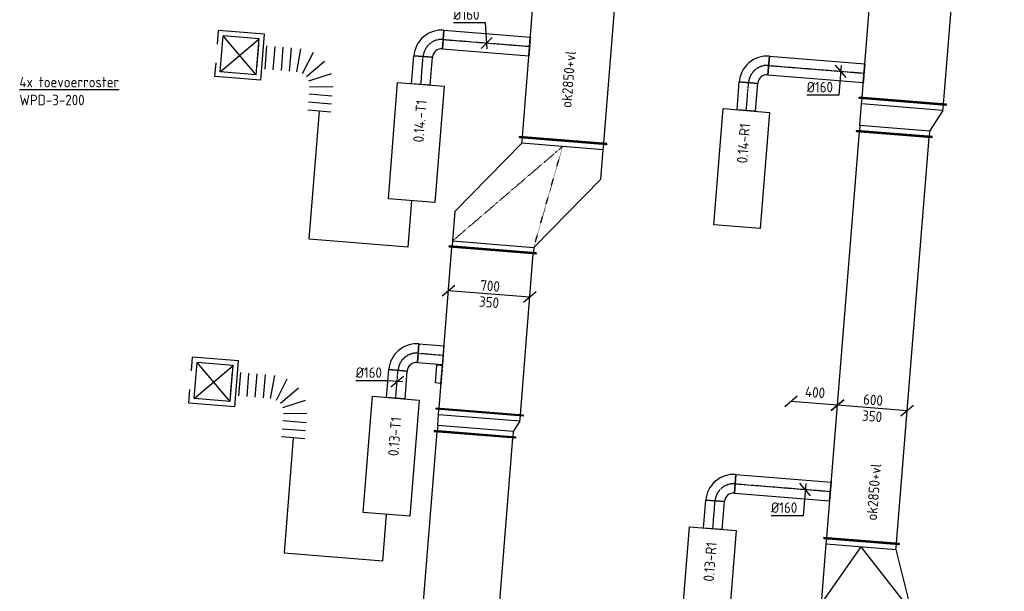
# Model space of a CAD drawing. Header units: millimetres. Extents: x -17664 to 48661, y -98 to 70975.
# Tile 47 of 62: x 167 to 8612, y 48716 to 53620. Entities that reach past the tile are written whole.
import ezdxf

# ---------------------------------------------------------------- set-up
doc = ezdxf.new("R2010")
doc.units = ezdxf.units.MM
for name, pattern in [('2322122', [47, 40, -7]), ('CENTER2', [28.575, 19.05, -3.175, 3.175, -3.175]), ('SMALL_DASH', [1.5, 0.5, -1])]:
    doc.linetypes.add(name, pattern=pattern)
for name, color, linetype in [('BL$2----', 7, 'Continuous'), ('WL521---', 4, '2322122'), ('WL570---_APP', 2, 'Continuous'), ('WL570---_RETOUR_D', 4, 'Continuous'), ('WL570---_RETOUR_HL', 1, 'CENTER2'), ('WL570---_TOEVOER_D', 3, 'Continuous'), ('WL570---_TOEVOER_HL', 1, 'CENTER2'), ('WL570---_TOEVOER_RST', 3, 'Continuous'), ('WL570---_TOEVOER_RST_HL', 1, 'CENTER2'), ('WM570---', 1, 'Continuous'), ('WM570---_RETOUR', 1, 'Continuous'), ('WM570---_TOEVOER', 1, 'Continuous')]:
    doc.layers.add(name, color=color, linetype=linetype)
doc.styles.add('STABICAD-018', font='ISOCP.SHX', dxfattribs={"height": 90})
doc.styles.add('STABICAD-025', font='ISOCP.SHX', dxfattribs={"height": 125})
doc.dimstyles.new('STABICAD', dxfattribs={"dimscale": 50, "dimtxt": 90, "dimasz": 2, "dimexe": 0, "dimexo": 0, "dimgap": 1.5, "dimtad": 0, "dimdec": 0, "dimzin": 0, "dimdsep": 46, "dimtxsty": 'STABICAD-018', "dimblk1": 'OBLIQUE', "dimblk2": 'OBLIQUE', "dimsah": 1, "dimcen": -3, "dimadec": 0, "dimazin": 0, "dimtfac": 1, "dimtdec": 0, "dimtofl": 0, "dimtmove": 2, "dimatfit": 3, "dimfxl": 1, "dimtvp": 1.055556, "dimtolj": 1, "dimtzin": 0, "dimarcsym": 0})

# ---------------------------------------------------------------- blocks, each defined once
blk = doc.blocks.new('*U820')
at = {"color": 0, "linetype": 'Continuous'}
for p, q in [((0, 350, -2975), (5, 350, -2975)), ((0, -350, -2975), (0, 350, -2975)), ((5, -350, -2975), (5, 350, -2975)), ((3544.5, 350, -2975), (3539.5, 350, -2975)), ((3539.5, -350, -2975), (3539.5, 350, -2975)), ((3544.5, -350, -2975), (3544.5, 350, -2975)), ((5, 325, -2975), (3539.5, 325, -2975)), ((5, -325, -2975), (3539.5, -325, -2975)), ((0, -350, -2975), (5, -350, -2975)), ((3544.5, -350, -2975), (3539.5, -350, -2975))]:
    blk.add_line(p, q, dxfattribs=at)
at = {"layer": 'WM570---', "color": 2, "style": 'STABICAD-018'}
for tag, p in [('SECTIONCODE', (3680.8, 47045.9, 2975)), ('POSITIONCODE', (3680.8, 47045.9, 2975)), ('CODE', (3789.9, 46528.6, 2975))]:
    blk.add_attdef(tag, p, '', height=1.8, dxfattribs=at)
blk = doc.blocks.new('*U818')
at = {"color": 0, "linetype": 'Continuous'}
for p, q in [((-50, 350, -2975), (-45, 350, -2975)), ((-50, -350, -2975), (-50, 350, -2975)), ((-45, -350, -2975), (-45, 350, -2975)), ((143.3, 350, -2975), (138.3, 350, -2975)), ((138.3, -400, -2975), (138.3, 350, -2975)), ((143.3, -400, -2975), (143.3, 350, -2975)), ((0, 325, -2975), (-45, 325, -2975)), ((0, 325, -2975), (93.3, 325, -2975)), ((0, -325, -2975), (0, 325, -2975)), ((93.3, 325, -2975), (138.3, 325, -2975)), ((93.3, -375, -2975), (93.3, 325, -2975)), ((0, -325, -2975), (-45, -325, -2975)), ((93.3, -375, -2975), (0, -325, -2975)), ((-50, -350, -2975), (-45, -350, -2975)), ((93.3, -375, -2975), (138.3, -375, -2975)), ((143.3, -400, -2975), (138.3, -400, -2975))]:
    blk.add_line(p, q, dxfattribs=at)
at = {"layer": 'WM570---', "color": 2, "style": 'STABICAD-018'}
for tag, p in [('CODE', (4076.6, 50211.7, 2975)), ('SECTIONCODE', (4076.6, 50111.7, 2975)), ('POSITIONCODE', (4076.6, 50111.7, 2975))]:
    blk.add_attdef(tag, p, '', height=1.8, dxfattribs=at)
blk = doc.blocks.new('*U817')
at = {"color": 0, "linetype": 'Continuous'}
for p, q in [((0, 375, -2975), (5, 375, -2975)), ((0, -375, -2975), (0, 375, -2975)), ((5, -375, -2975), (5, 375, -2975)), ((5, 350, -2975), (1390.8, 350, -2975)), ((1395.8, 375, -2975), (1390.8, 375, -2975)), ((1390.8, -375, -2975), (1390.8, 375, -2975)), ((1395.8, -375, -2975), (1395.8, 375, -2975)), ((0, -375, -2975), (5, -375, -2975)), ((5, -350, -2975), (1390.8, -350, -2975)), ((1395.8, -375, -2975), (1390.8, -375, -2975))]:
    blk.add_line(p, q, dxfattribs=at)
at = {"layer": 'WM570---', "color": 2, "style": 'STABICAD-018'}
for tag in ['SECTIONCODE', 'CODE', 'POSITIONCODE']:
    blk.add_attdef(tag, (4112.9, 50252.6, 2975), '', height=1.8, dxfattribs=at)
blk = doc.blocks.new('*U825')
at = {"color": 0, "linetype": 'Continuous'}
for p, q in [((0, 375, -3025), (5, 375, -3025)), ((0, -375, -3025), (0, 375, -3025)), ((5, -375, -3025), (5, 375, -3025)), ((5, 350, -3025), (7436.6, 350, -3025)), ((7441.6, 375, -3025), (7436.6, 375, -3025)), ((7436.6, -375, -3025), (7436.6, 375, -3025)), ((7441.6, -375, -3025), (7441.6, 375, -3025)), ((0, -375, -3025), (5, -375, -3025)), ((5, -350, -3025), (7436.6, -350, -3025)), ((7441.6, -375, -3025), (7436.6, -375, -3025))]:
    blk.add_line(p, q, dxfattribs=at)
at = {"layer": 'WM570---', "color": 2, "style": 'STABICAD-018'}
for tag, p in [('POSITIONCODE', (4706.5, 52944.4, 3025)), ('CODE', (4827.9, 52581.9, 3025)), ('SECTIONCODE', (4827.9, 52581.9, 3025))]:
    blk.add_attdef(tag, p, '', height=1.8, dxfattribs=at)
blk = doc.blocks.new('*U812')
at = {"color": 0, "linetype": 'Continuous'}
for p, q in [((-295.1, 73.8, -2975), (-402.7, -17.9, -2975)), ((348.9, -27.9, -2975), (-348.9, 27.9, -2975)), ((402.7, 17.9, -2975), (295.1, -73.8, -2975))]:
    blk.add_line(p, q, dxfattribs=at)
at = {"color": 0, "linetype": 'Continuous', "style": 'STABICAD-018'}
for s, p in [('700', (-78.8, 31.4, -2975)), ('350', (-89.9, -108.2, -2975))]:
    blk.add_text(s, height=90, rotation=355.42527, dxfattribs=at).set_placement(p)
at = {"layer": 'WM570---', "color": 2, "style": 'STABICAD-018'}
blk.add_attdef('CODE', (4194, 51266.2, 2975), '', height=1.8, dxfattribs=at)
blk = doc.blocks.new('*U754')
at = {"color": 0, "linetype": 'Continuous'}
for p, q in [((-80, 160, -2975), (80, 160, -2975)), ((-160, -80, -2975), (-160, 80, -2975))]:
    blk.add_line(p, q, dxfattribs=at)
for radius, end in [(80, 360), (240, 0)]:
    blk.add_arc((-160, 160, -2975), radius, 270, end, dxfattribs=at)
at = {"layer": 'WL570---_TOEVOER_HL', "linetype": 'CENTER2'}
blk.add_arc((-160, 160, -2975), 160, 270, 0, dxfattribs=at)
at = {"layer": 'WL521---', "color": 2, "style": 'STABICAD-018'}
for tag in ['SECTIONCODE', 'CODE', 'POSITIONCODE']:
    blk.add_attdef(tag, (3411.7, 50605.5, 2975), '', height=1.8, dxfattribs=at)
blk = doc.blocks.new('*U755')
at = {"color": 0, "linetype": 'Continuous'}
for p, q in [((0, 80, -2975), (216.1, 80, -2975)), ((0, -80, -2975), (0, 80, -2975)), ((216.1, 80, -2975), (216.1, -80, -2975)), ((0, -80, -2975), (216.1, -80, -2975))]:
    blk.add_line(p, q, dxfattribs=at)
at = {"layer": 'WL570---_TOEVOER_HL', "linetype": 'CENTER2'}
blk.add_line((0, 0, -2975), (216.1, 0, -2975), dxfattribs=at)
at = {"layer": 'WL521---', "color": 2, "style": 'STABICAD-018'}
for tag in ['CODE', 'SECTIONCODE', 'POSITIONCODE']:
    blk.add_attdef(tag, (3571.2, 50592.8, 2975), '', height=1.8, dxfattribs=at)
blk = doc.blocks.new('*U819')
at = {"color": 2, "linetype": 'SMALL_DASH'}
for p, q in [((0, 95, -2975), (0, -95, -2975)), ((0, -80, -2975), (0, 80, -2975))]:
    blk.add_line(p, q, dxfattribs=at)
at = {"color": 0, "linetype": 'Continuous'}
for p, q in [((0, 80, -2975), (1, 80, -2975)), ((1, 80, -2975), (1, -80, -2975)), ((1, 76, -2975), (47.7, 76, -2975)), ((47.7, 76, -2975), (47.7, -76, -2975)), ((0, -80, -2975), (1, -80, -2975)), ((1, -76, -2975), (47.7, -76, -2975))]:
    blk.add_line(p, q, dxfattribs=at)
at = {"layer": 'WL570---_TOEVOER_HL', "linetype": 'CENTER2'}
blk.add_line((0, 0, -2975), (1, 0, -2975), dxfattribs=at)
at = {"layer": 'WM570---', "color": 2, "style": 'STABICAD-018'}
for tag in ['SECTIONCODE', 'CODE', 'POSITIONCODE']:
    blk.add_attdef(tag, (3787.6, 50575.4, 2975), '', height=1.8, dxfattribs=at)
blk = doc.blocks.new('*U757')
at = {"color": 0, "linetype": 'Continuous'}
for p, q in [((0, 80, -2975), (240, 80, -2975)), ((0, -80, -2975), (0, 80, -2975)), ((240, 80, -2975), (240, -80, -2975)), ((0, -80, -2975), (240, -80, -2975))]:
    blk.add_line(p, q, dxfattribs=at)
at = {"layer": 'WL570---_TOEVOER_HL', "linetype": 'CENTER2'}
blk.add_line((0, 0, -2975), (240, 0, -2975), dxfattribs=at)
at = {"layer": 'WL521---', "color": 2, "style": 'STABICAD-018'}
for tag, p in [('POSITIONCODE', (3251.3, 50481, 2975)), ('CODE', (3393.1, 50372.7, 2975)), ('SECTIONCODE', (3393.1, 50372.7, 2975))]:
    blk.add_attdef(tag, p, '', height=1.8, dxfattribs=at)
blk = doc.blocks.new('*U758')
at = {"color": 0, "linetype": 'Continuous'}
for p, q in [((-79.7, 6.4, -2975), (-354.8, 6.4, -2975)), ((49.8, -4, -2975), (-79.7, 6.4, -2975)), ((-53.8, -45.9, -2975), (53.8, 45.9, -2975))]:
    blk.add_line(p, q, dxfattribs=at)
at = {"color": 0, "linetype": 'Continuous', "style": 'STABICAD-018'}
blk.add_text('%%c160', height=90, dxfattribs=at).set_placement((-354.8, 31.4, -2975))
at = {"layer": 'WL521---', "color": 2, "style": 'STABICAD-018'}
blk.add_attdef('CODE', (3404.5, 50515.5, 2975), '', height=1.8, dxfattribs=at)
blk = doc.blocks.new('*U809')
at = {"color": 0, "linetype": 'Continuous'}
for p, q in [((-80, 160, -2975), (80, 160, -2975)), ((-160, -80, -2975), (-160, 80, -2975))]:
    blk.add_line(p, q, dxfattribs=at)
for radius, end in [(80, 360), (240, 0)]:
    blk.add_arc((-160, 160, -2975), radius, 270, end, dxfattribs=at)
at = {"layer": 'WL570---_TOEVOER_HL', "linetype": 'CENTER2'}
blk.add_arc((-160, 160, -2975), 160, 270, 0, dxfattribs=at)
at = {"layer": 'WM570---', "color": 2, "style": 'STABICAD-018'}
for tag in ['SECTIONCODE', 'CODE', 'POSITIONCODE']:
    blk.add_attdef(tag, (3640.3, 53462.8, 2975), '', height=1.8, dxfattribs=at)
blk = doc.blocks.new('*U808')
at = {"color": 0, "linetype": 'Continuous'}
for p, q in [((0, 80, -2975), (240, 80, -2975)), ((0, -80, -2975), (0, 80, -2975)), ((240, 80, -2975), (240, -80, -2975)), ((0, -80, -2975), (240, -80, -2975))]:
    blk.add_line(p, q, dxfattribs=at)
at = {"layer": 'WL570---_TOEVOER_HL', "linetype": 'CENTER2'}
blk.add_line((0, 0, -2975), (240, 0, -2975), dxfattribs=at)
at = {"layer": 'WM570---', "color": 2, "style": 'STABICAD-018'}
for tag, p in [('POSITIONCODE', (3466.6, 53172.4, 2975)), ('SECTIONCODE', (3608.4, 53064.1, 2975)), ('CODE', (3608.4, 53064.1, 2975))]:
    blk.add_attdef(tag, p, '', height=1.8, dxfattribs=at)
blk = doc.blocks.new('*U810')
at = {"color": 0, "linetype": 'Continuous'}
for p, q in [((0, 80, -2975), (743.1, 80, -2975)), ((0, -80, -2975), (0, 80, -2975)), ((743.1, 80, -2975), (743.1, -80, -2975)), ((0, -80, -2975), (743.1, -80, -2975))]:
    blk.add_line(p, q, dxfattribs=at)
at = {"layer": 'WL570---_TOEVOER_HL', "linetype": 'CENTER2'}
blk.add_line((0, 0, -2975), (743.1, 0, -2975), dxfattribs=at)
at = {"layer": 'WM570---', "color": 2, "style": 'STABICAD-018'}
for tag in ['SECTIONCODE', 'CODE', 'POSITIONCODE']:
    blk.add_attdef(tag, (3799.8, 53450, 2975), '', height=1.8, dxfattribs=at)
blk = doc.blocks.new('*U811')
at = {"color": 2, "linetype": 'SMALL_DASH'}
for p, q in [((0, 95, -2975), (0, -95, -2975)), ((0, -80, -2975), (0, 80, -2975))]:
    blk.add_line(p, q, dxfattribs=at)
at = {"color": 0, "linetype": 'Continuous'}
for p, q in [((0, 80, -2975), (1, 80, -2975)), ((1, 80, -2975), (1, -80, -2975)), ((0, -80, -2975), (1, -80, -2975))]:
    blk.add_line(p, q, dxfattribs=at)
at = {"layer": 'WL570---_TOEVOER_HL', "linetype": 'CENTER2'}
blk.add_line((0, 0, -2975), (1, 0, -2975), dxfattribs=at)
at = {"layer": 'WM570---', "color": 2, "style": 'STABICAD-018'}
for tag in ['SECTIONCODE', 'CODE', 'POSITIONCODE']:
    blk.add_attdef(tag, (4541.5, 53390.7, 2975), '', height=1.8, dxfattribs=at)
blk = doc.blocks.new('*U816')
at = {"color": 0, "linetype": 'Continuous'}
for p, q in [((-11.7, 173.1, -2975), (-286.8, 173.1, -2975)), ((3.4, -50.4, -2975), (-11.7, 173.1, -2975)), ((-47, -46.4, -2975), (47, 46.4, -2975))]:
    blk.add_line(p, q, dxfattribs=at)
at = {"color": 0, "linetype": 'Continuous', "style": 'STABICAD-018'}
blk.add_text('%%c160', height=90, dxfattribs=at).set_placement((-286.8, 198.1, -2975))
at = {"layer": 'WM570---', "color": 2, "style": 'STABICAD-018'}
blk.add_attdef('CODE', (4173.6, 53420.1, 2975), '', height=1.8, dxfattribs=at)
blk = doc.blocks.new('*U1108')
at = {"color": 0, "linetype": 'Continuous'}
for p, q in [((0, 325, -3025), (5, 325, -3025)), ((0, -325, -3025), (0, 325, -3025)), ((5, -325, -3025), (5, 325, -3025)), ((5, 300, -3025), (3496.6, 300, -3025)), ((3501.6, 325, -3025), (3496.6, 325, -3025)), ((3496.6, -325, -3025), (3496.6, 325, -3025)), ((3501.6, -325, -3025), (3501.6, 325, -3025)), ((0, -325, -3025), (5, -325, -3025)), ((5, -300, -3025), (3496.6, -300, -3025)), ((3501.6, -325, -3025), (3496.6, -325, -3025))]:
    blk.add_line(p, q, dxfattribs=at)
at = {"layer": 'BL$2----', "color": 2, "style": 'STABICAD-018'}
for tag, p in [('SECTIONCODE', (7275, 49609.9, 3025)), ('POSITIONCODE', (7275, 49609.9, 3025)), ('CODE', (7388.4, 49147.4, 3025))]:
    blk.add_attdef(tag, p, '', height=1.8, dxfattribs=at)
blk = doc.blocks.new('*U828')
at = {"color": 0, "linetype": 'Continuous'}
for p, q in [((50, 300, -3025), (563.4, 470.8, -3025)), ((563.4, 470.8, 75), (50, 0, 175)), ((563.4, 470.8, -3025), (608.4, 470.8, -3025)), ((563.4, -299.2, -3025), (563.4, 470.8, -3025)), ((613.4, 495.8, -3025), (608.4, 495.8, -3025)), ((608.4, -324.2, -3025), (608.4, 495.8, -3025)), ((613.4, -324.2, -3025), (613.4, 495.8, -3025)), ((0, 325, -3025), (5, 325, -3025)), ((0, -325, -3025), (0, 325, -3025)), ((5, -325, -3025), (5, 325, -3025)), ((50, 300, -3025), (5, 300, -3025)), ((50, -300, -3025), (50, 300, -3025)), ((563.4, -299.2, 75), (50, 0, 175)), ((0, -325, -3025), (5, -325, -3025)), ((50, -300, -3025), (5, -300, -3025)), ((563.4, -299.2, -3025), (50, -300, -3025)), ((563.4, -299.2, -3025), (608.4, -299.2, -3025)), ((613.4, -324.2, -3025), (608.4, -324.2, -3025))]:
    blk.add_line(p, q, dxfattribs=at)
at = {"layer": 'WM570---', "color": 2, "style": 'STABICAD-018'}
for tag in ['CODE', 'SECTIONCODE', 'POSITIONCODE']:
    blk.add_attdef(tag, (7388.4, 49147.4, 3025), '', height=1.8, dxfattribs=at)
blk = doc.blocks.new('*U1119')
at = {"color": 0, "linetype": 'Continuous'}
for p, q in [((-245.2, 69.8, -3025), (-352.9, -21.8, -3025)), ((299, -24, -3025), (-299, 24, -3025)), ((352.9, 21.8, -3025), (245.2, -69.8, -3025))]:
    blk.add_line(p, q, dxfattribs=at)
at = {"color": 0, "linetype": 'Continuous', "style": 'STABICAD-018'}
for s, p in [('600', (-81.5, 31.6, -3025)), ('350', (-90, -108.2, -3025))]:
    blk.add_text(s, height=90, rotation=355.41265, dxfattribs=at).set_placement(p)
at = {"layer": 'BL$2----', "color": 2, "style": 'STABICAD-018'}
blk.add_attdef('CODE', (7479.9, 50287.9, 3025), '', height=1.8, dxfattribs=at)
blk = doc.blocks.new('*U803')
at = {"color": 0, "linetype": 'Continuous'}
for p, q in [((0, 80, -3000), (240, 80, -3000)), ((0, -80, -3000), (0, 80, -3000)), ((240, 80, -3000), (240, -80, -3000)), ((0, -80, -3000), (240, -80, -3000))]:
    blk.add_line(p, q, dxfattribs=at)
at = {"layer": 'WL570---_RETOUR_HL', "linetype": 'CENTER2'}
blk.add_line((0, 0, -3000), (240, 0, -3000), dxfattribs=at)
at = {"layer": 'WM570---', "color": 2, "style": 'STABICAD-018'}
for tag in ['CODE', 'SECTIONCODE', 'POSITIONCODE']:
    blk.add_attdef(tag, (6112.4, 49252.2, 3000), '', height=1.8, dxfattribs=at)
blk = doc.blocks.new('*U806')
at = {"color": 0, "linetype": 'Continuous'}
for p, q in [((-160, -80, -3000), (-160, 80, -3000)), ((80, -160, -3000), (-80, -160, -3000))]:
    blk.add_line(p, q, dxfattribs=at)
for radius, start in [(240, 360), (80, 0)]:
    blk.add_arc((-160, -160, -3000), radius, start, 90, dxfattribs=at)
at = {"layer": 'WL570---_RETOUR_HL', "linetype": 'CENTER2'}
blk.add_arc((-160, -160, -3000), 160, 0, 90, dxfattribs=at)
at = {"layer": 'WM570---', "color": 2, "style": 'STABICAD-018'}
for tag in ['CODE', 'SECTIONCODE', 'POSITIONCODE']:
    blk.add_attdef(tag, (6144.3, 49650.9, 3000), '', height=1.8, dxfattribs=at)
blk = doc.blocks.new('*U832')
at = {"color": 0, "linetype": 'Continuous'}
for p, q in [((0, 80, -3000), (819.4, 80, -3000)), ((0, -80, -3000), (0, 80, -3000)), ((819.4, 80, -3000), (819.4, -80, -3000)), ((0, -80, -3000), (819.4, -80, -3000))]:
    blk.add_line(p, q, dxfattribs=at)
at = {"layer": 'WL570---_RETOUR_HL', "linetype": 'CENTER2'}
blk.add_line((0, 0, -3000), (819.4, 0, -3000), dxfattribs=at)
at = {"layer": 'WM570---', "color": 2, "style": 'STABICAD-018'}
for tag in ['CODE', 'SECTIONCODE', 'POSITIONCODE']:
    blk.add_attdef(tag, (6303.8, 49638.2, 3000), '', height=1.8, dxfattribs=at)
blk = doc.blocks.new('*U829')
at = {"color": 2, "linetype": 'SMALL_DASH'}
for p, q in [((0, 95, -3000), (0, -95, -3000)), ((0, -80, -3000), (0, 80, -3000))]:
    blk.add_line(p, q, dxfattribs=at)
at = {"color": 0, "linetype": 'Continuous'}
for p, q in [((0, 80, -3000), (1, 80, -3000)), ((1, 80, -3000), (1, -80, -3000)), ((0, -80, -3000), (1, -80, -3000)), ((1, -76, -3000), (1, -76, -3000))]:
    blk.add_line(p, q, dxfattribs=at)
at = {"layer": 'WL570---_RETOUR_HL', "linetype": 'CENTER2'}
blk.add_line((0, 0, -3000), (1, 0, -3000), dxfattribs=at)
at = {"layer": 'WM570---', "color": 2, "style": 'STABICAD-018'}
for tag in ['CODE', 'SECTIONCODE', 'POSITIONCODE']:
    blk.add_attdef(tag, (7121.5, 49572.7, 3000), '', height=1.8, dxfattribs=at)
blk = doc.blocks.new('*U827')
at = {"color": 0, "linetype": 'Continuous'}
for p, q in [((45.9, -53.8, -3000), (-45.9, 53.8, -3000)), ((4, 49.8, -3000), (-18.1, -226.4, -3000)), ((-18.1, -226.4, -3000), (-293.2, -226.4, -3000))]:
    blk.add_line(p, q, dxfattribs=at)
at = {"color": 0, "linetype": 'Continuous', "style": 'STABICAD-018'}
blk.add_text('%%c160', height=90, dxfattribs=at).set_placement((-293.2, -201.4, -3000))
at = {"layer": 'WM570---', "color": 2, "style": 'STABICAD-018'}
blk.add_attdef('CODE', (6905.3, 49590, 3000), '', height=1.8, dxfattribs=at)
blk = doc.blocks.new('_Oblique')
at = {"color": 0, "linetype": 'ByBlock', "lineweight": -2}
blk.add_line((-0.5, -0.5), (0.5, 0.5), dxfattribs=at)
blk = doc.blocks.new('*D800')
at = {"layer": 'Defpoints', "color": 0, "transparency": 16777216}
for p in [(6783.1, 50343.8), (6783.1, 50343.8), (7180.8, 50311.9)]:
    blk.add_point(p, dxfattribs=at)
at = {"layer": 'WM570---', "color": 0, "lineweight": -2, "transparency": 16777216}
blk.add_line((7180.8, 50311.9), (6783.1, 50343.8), dxfattribs=at)
at = {"layer": 'WM570---', "color": 0, "lineweight": -2, "transparency": 16777216, "xscale": 100, "yscale": 100, "zscale": 100}
for p, rotation in [((6783.1, 50343.8), 175.4126458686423), ((7180.8, 50311.9), 355.4126458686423)]:
    blk.add_blockref('_Oblique', p, dxfattribs=dict(at, rotation=rotation))
at = {"layer": 'WM570---', "color": 0, "transparency": 16777216, "insert": (6989.6, 50422.5), "char_height": 90, "attachment_point": 5, "rotation": 355.41265, "style": 'STABICAD-018'}
blk.add_mtext('\\A1;400', dxfattribs=at)
blk = doc.blocks.new('*U1104')
at = {"color": 0, "linetype": 'Continuous'}
for p, q in [((-50, 325, -3025), (-45, 325, -3025)), ((-50, -325, -3025), (-50, 325, -3025)), ((-45, -325, -3025), (-45, 325, -3025)), ((0, 300, -3025), (-45, 300, -3025)), ((0, 300, -3025), (186.6, 300, -3025)), ((0, -300, -3025), (0, 300, -3025)), ((186.6, 300, -3025), (231.6, 300, -3025)), ((186.6, -400, -3025), (186.6, 300, -3025)), ((236.6, 325, -3025), (231.6, 325, -3025)), ((231.6, -425, -3025), (231.6, 325, -3025)), ((236.6, -425, -3025), (236.6, 325, -3025)), ((-50, -325, -3025), (-45, -325, -3025)), ((0, -300, -3025), (-45, -300, -3025)), ((186.6, -400, -3025), (0, -300, -3025)), ((186.6, -400, -3025), (231.6, -400, -3025)), ((236.6, -425, -3025), (231.6, -425, -3025))]:
    blk.add_line(p, q, dxfattribs=at)
at = {"layer": 'BL$2----', "color": 2, "style": 'STABICAD-018'}
for tag, p in [('CODE', (7672.5, 52787.6, 3025)), ('SECTIONCODE', (7672.5, 52687.6, 3025)), ('POSITIONCODE', (7672.5, 52687.6, 3025))]:
    blk.add_attdef(tag, p, '', height=1.8, dxfattribs=at)
blk = doc.blocks.new('*U1107')
at = {"color": 0, "linetype": 'Continuous'}
for p, q in [((0, 375, -3025), (5, 375, -3025)), ((0, -375, -3025), (0, 375, -3025)), ((5, -375, -3025), (5, 375, -3025)), ((5, 350, -3025), (6214.1, 350, -3025)), ((6219.1, 375, -3025), (6214.1, 375, -3025)), ((6214.1, -375, -3025), (6214.1, 375, -3025)), ((6219.1, -375, -3025), (6219.1, 375, -3025)), ((0, -375, -3025), (5, -375, -3025)), ((5, -350, -3025), (6214.1, -350, -3025)), ((6219.1, -375, -3025), (6214.1, -375, -3025))]:
    blk.add_line(p, q, dxfattribs=at)
at = {"layer": 'BL$2----', "color": 2, "style": 'STABICAD-018'}
for tag in ['SECTIONCODE', 'CODE', 'POSITIONCODE']:
    blk.add_attdef(tag, (7741.2, 52919.4, 3025), '', height=1.8, dxfattribs=at)
blk = doc.blocks.new('*U833')
at = {"color": 0, "linetype": 'Continuous'}
for p, q in [((0, 80, -3000), (240, 80, -3000)), ((0, -80, -3000), (0, 80, -3000)), ((240, 80, -3000), (240, -80, -3000)), ((0, -80, -3000), (240, -80, -3000))]:
    blk.add_line(p, q, dxfattribs=at)
at = {"layer": 'WL570---_RETOUR_HL', "linetype": 'CENTER2'}
blk.add_line((0, 0, -3000), (240, 0, -3000), dxfattribs=at)
at = {"layer": 'WM570---', "color": 2, "style": 'STABICAD-018'}
for tag in ['CODE', 'SECTIONCODE', 'POSITIONCODE']:
    blk.add_attdef(tag, (6399.5, 52840.7, 3000), '', height=1.8, dxfattribs=at)
blk = doc.blocks.new('*U830')
at = {"color": 0, "linetype": 'Continuous'}
for p, q in [((-160, -80, -3000), (-160, 80, -3000)), ((80, -160, -3000), (-80, -160, -3000))]:
    blk.add_line(p, q, dxfattribs=at)
for radius, start in [(240, 360), (80, 0)]:
    blk.add_arc((-160, -160, -3000), radius, start, 90, dxfattribs=at)
at = {"layer": 'WL570---_RETOUR_HL', "linetype": 'CENTER2'}
blk.add_arc((-160, -160, -3000), 160, 0, 90, dxfattribs=at)
at = {"layer": 'WM570---', "color": 2, "style": 'STABICAD-018'}
for tag in ['SECTIONCODE', 'CODE', 'POSITIONCODE']:
    blk.add_attdef(tag, (6431.4, 53239.5, 3000), '', height=1.8, dxfattribs=at)
blk = doc.blocks.new('*U1109')
at = {"color": 0, "linetype": 'Continuous'}
for p, q in [((0, 80, -3000), (820.2, 80, -3000)), ((0, -80, -3000), (0, 80, -3000)), ((820.2, 80, -3000), (820.2, -80, -3000)), ((0, -80, -3000), (820.2, -80, -3000))]:
    blk.add_line(p, q, dxfattribs=at)
at = {"layer": 'WL570---_RETOUR_HL', "linetype": 'CENTER2'}
blk.add_line((0, 0, -3000), (820.2, 0, -3000), dxfattribs=at)
at = {"layer": 'BL$2----', "color": 2, "style": 'STABICAD-018'}
for tag in ['CODE', 'SECTIONCODE', 'POSITIONCODE']:
    blk.add_attdef(tag, (6590.9, 53226.7, 3000), '', height=1.8, dxfattribs=at)
blk = doc.blocks.new('*U1105')
at = {"color": 2, "linetype": 'SMALL_DASH'}
for p, q in [((0, 95, -3000), (0, -95, -3000)), ((0, -80, -3000), (0, 80, -3000))]:
    blk.add_line(p, q, dxfattribs=at)
at = {"color": 0, "linetype": 'Continuous'}
for p, q in [((0, 80, -3000), (1, 80, -3000)), ((1, 80, -3000), (1, -80, -3000)), ((0, -80, -3000), (1, -80, -3000)), ((1, -76, -3000), (1, -76, -3000))]:
    blk.add_line(p, q, dxfattribs=at)
at = {"layer": 'WL570---_RETOUR_HL', "linetype": 'CENTER2'}
blk.add_line((0, 0, -3000), (1, 0, -3000), dxfattribs=at)
at = {"layer": 'BL$2----', "color": 2, "style": 'STABICAD-018'}
for tag in ['CODE', 'SECTIONCODE', 'POSITIONCODE']:
    blk.add_attdef(tag, (7409.5, 53161.2, 3000), '', height=1.8, dxfattribs=at)
blk = doc.blocks.new('*U1120')
at = {"color": 0, "linetype": 'Continuous'}
for p, q in [((45.9, -53.8, -3000), (-45.9, 53.8, -3000)), ((4, 49.8, -3000), (-16.5, -206, -3000)), ((-16.5, -206, -3000), (-291.6, -206, -3000))]:
    blk.add_line(p, q, dxfattribs=at)
at = {"color": 0, "linetype": 'Continuous', "style": 'STABICAD-018'}
blk.add_text('%%c160', height=90, dxfattribs=at).set_placement((-291.6, -181, -3000))
at = {"layer": 'BL$2----', "color": 2, "style": 'STABICAD-018'}
blk.add_attdef('CODE', (7210, 53177.2, 3000), '', height=1.8, dxfattribs=at)
blk = doc.blocks.new('*U826')
at = {"color": 0, "linetype": 'Continuous'}
for p, q in [((0, 375, -2975), (5, 375, -2975)), ((0, -375, -2975), (0, 375, -2975)), ((5, -375, -2975), (5, 375, -2975)), ((50, 350, -2975), (5, 350, -2975)), ((304.6, 350, -2975), (50, 350, -2975)), ((50, 350, -2975), (50, -350, -2975)), ((304.6, 350, -2975), (933.1, -177, -2975)), ((983.1, -152, -2975), (978.1, -152, -2975)), ((978.1, -902, -2975), (978.1, -152, -2975)), ((983.1, -902, -2975), (983.1, -152, -2975)), ((933.1, -177, -2975), (978.1, -177, -2975)), ((933.1, -877, -2975), (933.1, -177, -2975)), ((0, -375, -2975), (5, -375, -2975)), ((50, -350, -2975), (5, -350, -2975)), ((678.5, -877, -2975), (50, -350, -2975)), ((678.5, -877, -2975), (933.1, -877, -2975)), ((933.1, -877, -2975), (978.1, -877, -2975)), ((983.1, -902, -2975), (978.1, -902, -2975))]:
    blk.add_line(p, q, dxfattribs=at)
at = {"color": 2, "linetype": 'SMALL_DASH'}
for p in [(50, 350, -175), (50, -350, -175)]:
    blk.add_line(p, (933.1, -527, -125), dxfattribs=at)
at = {"layer": 'WM570---', "color": 2, "style": 'STABICAD-018'}
for tag in ['CODE', 'SECTIONCODE', 'POSITIONCODE']:
    blk.add_attdef(tag, (4224.2, 51643.9, 2975), '', height=1.8, dxfattribs=at)
blk = doc.blocks.new('*U1237')
at = {"color": 0, "linetype": 'Continuous'}
for p, q in [((197.5, 197.5, -2700), (-197.5, 197.5, -2700)), ((-197.5, 80, -2700), (-197.5, 197.5, -2700)), ((197.5, -197.5, -2700), (197.5, 197.5, -2700)), ((155, 155, -2700), (-155, 155, -2700)), ((-155, -155, -2700), (-155, 155, -2700)), ((155, -155, -2700), (-155, 155, -2700)), ((-155, -155, -2700), (155, 155, -2700)), ((155, -155, -2700), (155, 155, -2700)), ((-197.5, -197.5, -2700), (-197.5, -80, -2700)), ((155, -155, -2700), (-155, -155, -2700)), ((197.5, -197.5, -2700), (-197.5, -197.5, -2700))]:
    blk.add_line(p, q, dxfattribs=at)
at = {"layer": 'WL570---_TOEVOER_RST_HL', "linetype": 'CENTER2'}
blk.add_circle((0, 0, -2700), 0.0125, dxfattribs=at)
at = {"layer": 'WM570---', "color": 1, "style": 'STABICAD-018'}
blk.add_attdef('PRODUCTCODE', (9978.6, 24204, 2700), '', height=1.8, rotation=355.4, dxfattribs=at)
at = {"layer": 'WM570---', "color": 2}
for tag, p, style in [('CODE', (9946.8, 23809.3, 2700), 'STABICAD-018'), ('SECTIONCODE', (9938.8, 23709.6, 2700), 'STABICAD-025'), ('MATERIALCODE', (9938.8, 23709.6, 2700), 'STABICAD-025'), ('POSITIONCODE', (9938.8, 23709.6, 2700), 'STABICAD-025'), ('FLOWPREFIX', (9921.4, 23213.4, 2700), 'STABICAD-018'), ('FLOW', (9943.9, 23211.6, 2700), 'STABICAD-018'), ('FLOWSUFFIX', (10109.9, 23198.3, 2700), 'STABICAD-018')]:
    blk.add_attdef(tag, p, '', height=1.8, rotation=355.4, dxfattribs=dict(at, style=style))
blk = doc.blocks.new('*U1282')
at = {"color": 0, "linetype": 'Continuous'}
for p, q in [((321.2, 564, -3000), (521.2, 563.9, -3000)), ((321.2, 493.3, -3000), (521.2, 493.2, -3000)), ((321.2, 422.6, -3000), (521.2, 422.5, -3000)), ((321.1, 351.9, -3000), (521.1, 351.8, -3000)), ((321.1, 281.2, -3000), (521.1, 281.2, -3000)), ((310.9, 169, -3000), (499.3, 90.9, -3000)), ((321.1, 220.4, -3000), (521.1, 200.6, -3000)), ((0, -100, -3000), (0, 100, -3000)), ((70.2, 100, -3000), (70.2, -100, -3000)), ((140.4, 100, -3000), (140.4, -100, -3000)), ((200.7, 100, -3000), (220.4, -100, -3000)), ((252.1, 110.2, -3000), (330.1, -78.2, -3000)), ((287.3, 133.7, -3000), (431.5, -10.5, -3000))]:
    blk.add_line(p, q, dxfattribs=at)
at = {"layer": 'WL570---_TOEVOER_D', "color": 2, "style": 'STABICAD-018'}
for tag in ['SECTIONCODE', 'CODE', 'POSITIONCODE']:
    blk.add_attdef(tag, (2737.4, 52835.6, 3000), '', height=1.8, dxfattribs=at)

msp = doc.modelspace()

# ---------------------------------------------------------------- linework, layer by layer
at = {"layer": 'WL570---_APP', "elevation": 3000}
for points in [[(3409.1, 53080), (3807.8, 53048.1), (3728, 52051.3), (3329.3, 52083.2)], [(6200.1, 52856.7), (6598.9, 52824.8), (6519.1, 51828), (6120.4, 51859.9)], [(3193.7, 50388.6), (3592.4, 50356.7), (3512.7, 49359.9), (3114, 49391.8)], [(5913, 49268.2), (6311.7, 49236.2), (6232, 48239.4), (5833.3, 48271.3)]]:
    msp.add_lwpolyline(points, close=True, dxfattribs=at)
at = {"layer": 'WL570---_TOEVOER_D', "elevation": 3000}
msp.add_lwpolyline([(3528.7, 52067.2), (3496.8, 51668.5), (2649.5, 51736.3), (2737.7, 52835.6)], dxfattribs=at)
at = {"layer": 'WL570---_TOEVOER_D'}
msp.add_lwpolyline([(2513.4, 50032.6), (2434.3, 49044.9), (3281.4, 48977.1), (3313.3, 49375.8)], dxfattribs=at)

# ---------------------------------------------------------------- block references
at = {"layer": 'WL570---_RETOUR_D', "linetype": 'Continuous'}
for name, p, rotation in [('*U1107', (7741.2, 52919.4, 3025), 85.41264599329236), ('*U830', (6431.4, 53239.5, 3000), 85.42526662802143), ('*U1109', (6590.9, 53226.7, 3000), 355.4252666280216), ('*U1105', (7409.5, 53161.2, 3000), 175.4126459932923), ('*U833', (6399.5, 52840.7, 3000), 85.42526662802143), ('*U1104', (7672.5, 52687.6, 3025), 85.4126459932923), ('*U1108', (7388.4, 49147.4, 3025), 85.4126459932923), ('*U806', (6144.3, 49650.9, 3000), 85.42526662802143), ('*U832', (6303.8, 49638.2, 3000), 355.4252666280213), ('*U829', (7121.5, 49572.7, 3000), 175.4126459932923), ('*U803', (6112.4, 49252.2, 3000), 85.42526662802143), ('*U828', (7388.4, 49147.4, 3025), 265.4126459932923)]:
    msp.add_blockref(name, p, dxfattribs=dict(at, rotation=rotation))
at = {"layer": 'WL570---_TOEVOER_D', "linetype": 'Continuous'}
for name, p, rotation in [('*U825', (4827.9, 52581.9, 3025), 85.42526662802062), ('*U809', (3640.3, 53462.8, 2975), 175.4252666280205), ('*U810', (3799.8, 53450, 2975), 355.4252666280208), ('*U811', (4541.5, 53390.7, 2975), 175.4252666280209), ('*U1282', (2737.4, 52835.6, 3000), 85.41264599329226), ('*U808', (3608.4, 53064.1, 2975), 85.42526662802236), ('*U826', (4224.2, 51643.9, 2975), 85.42526662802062), ('*U817', (4112.9, 50252.6, 2975), 85.42526662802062), ('*U754', (3425, 50771.4, 2975), 175.4252666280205), ('*U755', (3584.5, 50758.6, 2975), 355.42526662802), ('*U819', (3787.6, 50575.4, 2975), 175.425266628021), ('*U1282', (2513.2, 50032.6, 3000), 85.41264599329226), ('*U757', (3393.1, 50372.7, 2975), 85.42526662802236), ('*U818', (4076.6, 50111.7, 2975), 85.42526662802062), ('*U820', (3789.9, 46528.6, 2975), 85.42526662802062)]:
    msp.add_blockref(name, p, dxfattribs=dict(at, rotation=rotation))
at = {"layer": 'WL570---_TOEVOER_RST', "linetype": 'Continuous', "rotation": 355.3999999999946}
for p in [(2054.5, 53313.7, 5700), (1830.3, 50510.7, 5700)]:
    msp.add_blockref('*U1237', p, dxfattribs=at)
at = {"layer": 'WM570---_RETOUR', "linetype": 'Continuous'}
for name, p in [('*U1120', (7210, 53177.2, 3000)), ('*U1119', (7479.9, 50287.9, 3025)), ('*U827', (6905.3, 49590, 3000))]:
    msp.add_blockref(name, p, dxfattribs=at)
at = {"layer": 'WM570---_TOEVOER', "linetype": 'Continuous'}
for name, p in [('*U816', (4173.6, 53420.1, 2975)), ('*U812', (4194, 51266.2, 2975)), ('*U758', (3404.5, 50515.5, 2975))]:
    msp.add_blockref(name, p, dxfattribs=at)

# ---------------------------------------------------------------- texts
at = {"layer": 'WM570---', "style": 'STABICAD-018'}
for s, p in [('%%U4x toevoerroster', (164.8, 53039.3)), ('WPD-3-200', (164.8, 52885.7))]:
    msp.add_text(s, height=90, dxfattribs=at).set_placement(p)
for s, p in [('0.14.-T1', (3630.5, 52564.5)), ('0.14-R1', (6406.9, 52384.7)), ('0.13-T1', (3415.1, 49873.1)), ('0.13-R1', (6119.7, 48796.2))]:
    msp.add_text(s, height=90, rotation=85.42527, dxfattribs=at).set_placement(p)
at = {"layer": 'WM570---_RETOUR', "linetype": 'Continuous', "style": 'STABICAD-018'}
msp.add_text('ok2850+vl', height=90, rotation=85.42527, dxfattribs=at).set_placement((7518.3, 49320.3))
at = {"layer": 'WM570---_TOEVOER', "style": 'STABICAD-018'}
msp.add_text('ok2850+vl', height=90, rotation=85.42527, dxfattribs=at).set_placement((4898.7, 52860.8))

# ---------------------------------------------------------------- dimensions: what is measured, and where the dimension line sits
at = {"layer": 'WM570---'}
dim = msp.add_aligned_dim(p1=(7180.8, 50311.9, 2975), p2=(6783.1, 50343.8, 2975), distance=0, dimstyle='STABICAD', override={"dimrnd": 5}, dxfattribs=at)
dim.commit()
dim.dimension.update_dxf_attribs({"geometry": '*D800', "text_midpoint": (6989.6, 50422.5, 2975)})

doc.saveas('drawing.dxf')
